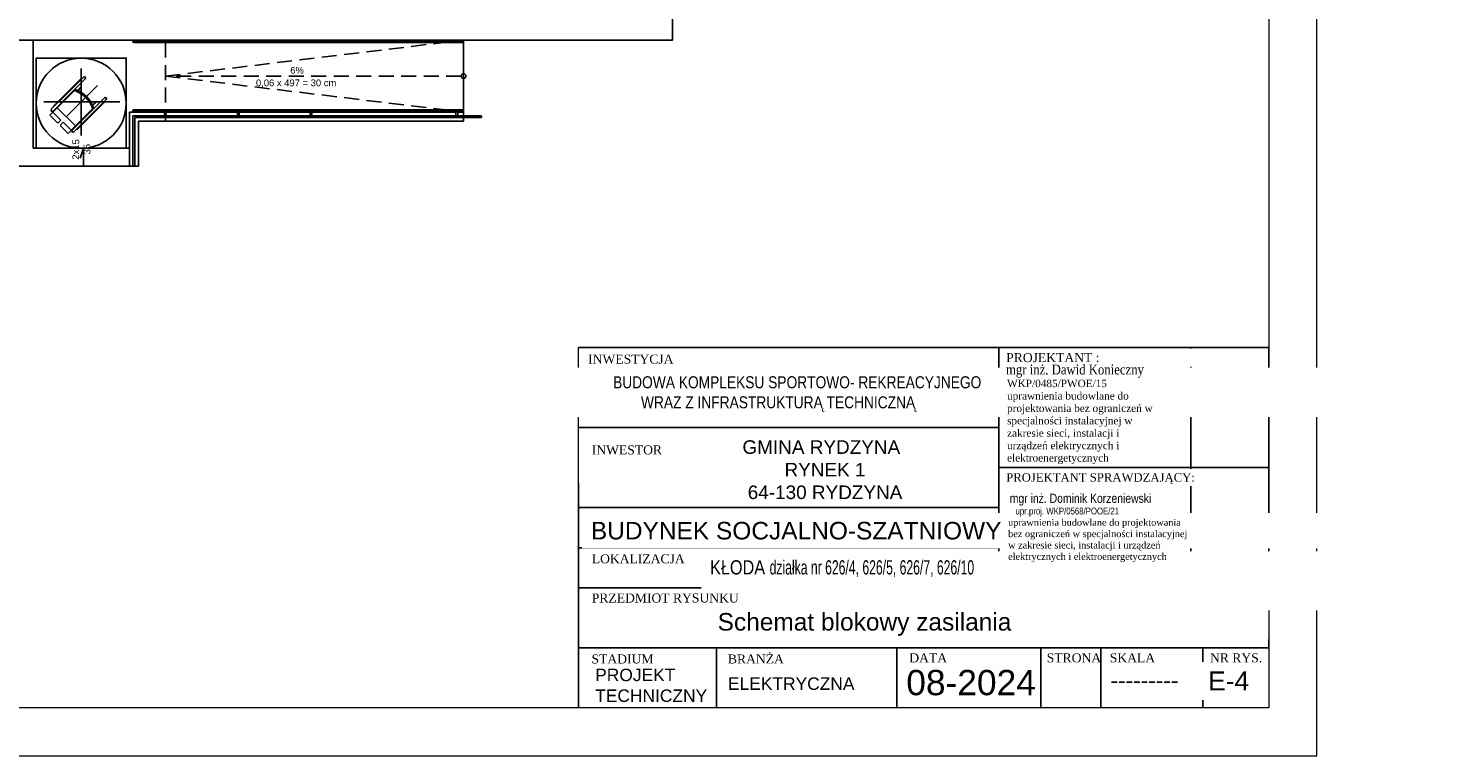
# Model space of a CAD drawing. Header units: millimetres. Extents: x 76855 to 99678, y -15103 to -11972.
# Tile 25 of 28: x 91986 to 94325, y -14942 to -13731. Entities that reach past the tile are written whole.
import ezdxf

# ---------------------------------------------------------------- set-up
doc = ezdxf.new("R2010")
doc.units = ezdxf.units.MM
doc.header["$LTSCALE"] = 100
doc.header["$MEASUREMENT"] = 0
doc.linetypes.add('DASHED', pattern=[0.75, 0.5, -0.25])
doc.linetypes.add('DASHED2', pattern=[0.375, 0.25, -0.125])
for name, color, linetype in [('! OPISY', 4, 'Continuous'), ('DRZWI', 7, 'Continuous'), ('Okno', 4, 'Continuous'), ('Warstwa1', 1, 'Continuous'), ('Warstwa2', 2, 'Continuous'), ('Warstwa4', 4, 'Continuous'), ('WENTYLACJAPRZER', 1, 'DASHED'), ('WYMIARY', 1, 'Continuous')]:
    doc.layers.add(name, color=color, linetype=linetype)
doc.layers.add('Wentyl', color=4, linetype='Continuous', lineweight=18)
doc.styles.add('styl1', font='ARIAL.TTF', dxfattribs={"height": 12})
doc.styles.add('styl3', font='txt.shx', dxfattribs={"height": 100})
doc.styles.add('styl4', font='TIMES.TTF', dxfattribs={"height": 100})
doc.styles.add('style4', font='TIMES.TTF', dxfattribs={"height": 15})

# ---------------------------------------------------------------- blocks, each defined once
blk = doc.blocks.new('ertrTR')
at = {"layer": 'WENTYLACJAPRZER', "linetype": 'ByBlock'}
for p, q in [((9572.4, -1233.6), (9572.4, -1122.1)), ((9548.7, -1162.4), (9571.5, -1139.6)), ((9549.5, -1163.3), (9576.4, -1136.4)), ((9549.5, -1163.3), (9576.4, -1136.4)), ((9579.2, -1139.2), (9552.3, -1166.1)), ((9579.2, -1139.2), (9552.3, -1166.1)), ((9562.7, -1157.2), (9520.2, -1199.7)), ((9549.5, -1163.3), (9522.6, -1190.1)), ((9549.5, -1163.3), (9522.6, -1190.1)), ((9525.5, -1193), (9552.3, -1166.1)), ((9525.5, -1193), (9552.3, -1166.1)), ((9548.7, -1162.4), (9525.9, -1185.3)), ((9547.6, -1202.6), (9599.7, -1150.5)), ((9566.2, -1158.6), (9572.4, -1152.4)), ((9567.2, -1159), (9573.1, -1153.2)), ((9572.4, -1152.4), (9573.1, -1153.2)), ((9510.3, -1177.8), (9637, -1177.8)), ((9562.8, -1217.8), (9532.5, -1187.5)), ((9562.8, -1217.8), (9593, -1187.5)), ((9611, -1171), (9584.2, -1197.9)), ((9611, -1171), (9584.2, -1197.9)), ((9587, -1200.7), (9613.9, -1173.9)), ((9587, -1200.7), (9613.9, -1173.9)), ((9587.8, -1201.6), (9610.6, -1178.8)), ((9591.2, -1183), (9597.1, -1177.2)), ((9591.7, -1184), (9597.8, -1177.9)), ((9597.8, -1177.9), (9597.1, -1177.2)), ((9520.2, -1199.7), (9533.5, -1213)), ((9525.2, -1194.7), (9538.5, -1208)), ((9533.5, -1213), (9538.5, -1208)), ((9537.2, -1216.8), (9542.3, -1211.7)), ((9555.6, -1225), (9542.3, -1211.7)), ((9557.3, -1224.8), (9584.2, -1197.9)), ((9557.3, -1224.8), (9584.2, -1197.9)), ((9557.3, -1224.8), (9584.2, -1197.9)), ((9557.3, -1224.8), (9584.2, -1197.9)), ((9557.3, -1224.8), (9584.2, -1197.9)), ((9557.3, -1224.8), (9584.2, -1197.9)), ((9587, -1200.7), (9560.1, -1227.6)), ((9587, -1200.7), (9560.1, -1227.6)), ((9587.8, -1201.6), (9565, -1224.4)), ((9550.5, -1230.1), (9537.2, -1216.8)), ((9562.8, -1217.8), (9550.5, -1230.1))]:
    blk.add_line(p, q, dxfattribs=at)
blk.add_circle((9572.4, -1179.9), 75, dxfattribs=at)
for centre, radius, start, end in [((9577.8, -1137.8), 2, 315.1652, 134.8348), ((9546.3, -1204), 47.6, 18.2335, 71.8119), ((9546.3, -1204), 49.6, 19.3938, 70.6493), ((9524.1, -1191.6), 2, 135.1652, 314.8348), ((9612.4, -1172.5), 2, 315.1652, 134.8348), ((9558.7, -1226.2), 2, 135.1652, 314.8348)]:
    blk.add_arc(centre, radius, start, end, dxfattribs=at)

msp = doc.modelspace()

# ---------------------------------------------------------------- linework, layer by layer
at = {"layer": 'DRZWI', "color": 4, "linetype": 'Continuous'}
for p, q in [((93603.701, -14395.509), (92903.701, -14395.509)), ((94053.701, -14462.176), (93603.701, -14462.176)), ((93603.701, -14528.842), (92903.701, -14528.842))]:
    msp.add_line(p, q, dxfattribs=at)
at = {"layer": 'Warstwa1', "linetype": 'DASHED2'}
for p, q in [((92215.19, -13810.525), (92712.19, -13750.525)), ((92215.19, -13754.525), (92215.19, -13866.366)), ((92712.19, -13754.525), (92712.19, -13866.366)), ((92708.276, -13810.525), (92215.19, -13810.525)), ((92215.19, -13810.525), (92704.946, -13869.366))]:
    msp.add_line(p, q, dxfattribs=at)
at = {"layer": 'Warstwa2'}
msp.add_line((92590.19, -13885.525), (92215.19, -13885.525), dxfattribs=at)
at = {"layer": 'Warstwa4'}
for p, q in [((91995.19, -13750.525), (91995.19, -13930.525)), ((92164.19, -13750.525), (92155.19, -13750.525)), ((92170.19, -13750.525), (92164.19, -13750.525)), ((92170.19, -13750.525), (92213.69, -13750.525)), ((92213.69, -13750.525), (92456.195, -13750.525)), ((92459.195, -13750.525), (92712.19, -13750.525)), ((92712.19, -13751.683), (92712.19, -13750.525)), ((92712.19, -13751.525), (92712.19, -13866.366)), ((92712.19, -13869.366), (92712.19, -13876.525)), ((92155.19, -13870.525), (92155.19, -13960.525)), ((92213.69, -13870.525), (92155.19, -13870.525)), ((92170.19, -13885.525), (92170.19, -13960.525)), ((92170.19, -13885.525), (92712.19, -13885.525)), ((92215.19, -13879.525), (92215.19, -13885.525)), ((92216.69, -13870.525), (92335.231, -13870.525)), ((92338.231, -13870.525), (92456.195, -13870.525)), ((92459.195, -13870.525), (92699.231, -13870.525)), ((92699.231, -13876.525), (92700.731, -13876.525)), ((92702.231, -13876.525), (92699.231, -13876.525)), ((92702.231, -13870.525), (92712.19, -13870.525)), ((92712.19, -13879.525), (92712.19, -13885.525)), ((91995.19, -13930.525), (92155.19, -13930.525)), ((92170.19, -13960.525), (91965.19, -13960.525)), ((93603.701, -14262.176), (93603.701, -14587.176)), ((93923.701, -14262.176), (93923.701, -14662.176)), ((92903.701, -14488.538), (92903.701, -14862.176)), ((93603.701, -14587.176), (93603.701, -14662.176)), ((93603.701, -14595.509), (92903.701, -14595.509)), ((92903.701, -14662.176), (94053.701, -14662.176)), ((92903.701, -14762.176), (94053.701, -14762.176)), ((93133.701, -14762.176), (93133.701, -14862.176)), ((93433.701, -14762.176), (93433.701, -14862.176)), ((93673.701, -14762.176), (93673.701, -14862.176)), ((93773.701, -14762.176), (93773.701, -14862.176)), ((93943.701, -14762.176), (93943.701, -14862.176))]:
    msp.add_line(p, q, dxfattribs=at)
at = {"layer": 'Warstwa4', "linetype": 'ByBlock'}
for p, q in [((92335.231, -13876.525), (92336.731, -13876.525)), ((92338.231, -13876.525), (92335.231, -13876.525)), ((92456.195, -13876.525), (92457.695, -13876.525)), ((92459.195, -13876.525), (92456.195, -13876.525))]:
    msp.add_line(p, q, dxfattribs=at)
at = {"layer": 'Warstwa4'}
msp.add_circle((92712.19, -13810.525), 3.914, dxfattribs=at)
at = {"layer": 'Wentyl'}
for p, q in [((94133.701, -14942.176), (94133.701, -11972.176)), ((94053.701, -14262.176), (92903.701, -14262.176)), ((94053.701, -14762.176), (94053.701, -14262.176))]:
    msp.add_line(p, q, dxfattribs=at)
msp.add_lwpolyline([(92903.701, -14262.176), (94053.701, -14262.176), (94053.701, -14862.176), (92903.701, -14862.176)], close=True, dxfattribs=at)
at = {"layer": 'WENTYLACJAPRZER', "linetype": 'ByBlock'}
for p, q in [((92162.69, -13866.366), (92710.638, -13866.366)), ((92162.69, -13869.366), (92710.638, -13869.366)), ((92213.69, -13876.525), (92213.69, -13869.366)), ((92216.69, -13876.525), (92216.69, -13869.366)), ((92335.231, -13876.525), (92335.231, -13869.366)), ((92338.231, -13876.525), (92338.231, -13869.366)), ((92456.195, -13876.525), (92456.195, -13869.366)), ((92459.195, -13876.525), (92459.195, -13869.366)), ((92699.231, -13876.525), (92699.231, -13869.366)), ((92702.231, -13876.525), (92702.231, -13869.366)), ((92704.946, -13869.366), (92712.19, -13870.525)), ((92161.19, -13876.525), (92161.19, -13960.525)), ((92161.19, -13876.525), (92161.19, -13960.525)), ((92164.19, -13879.525), (92164.19, -13960.525)), ((92164.19, -13879.525), (92164.19, -13960.525)), ((92078.847, -13930.525), (92073.226, -13946.957)), ((92078.847, -13930.525), (92078.847, -13960.525))]:
    msp.add_line(p, q, dxfattribs=at)
for points in [[(92162.69, -13751.525), (92712.19, -13751.525)], [(92162.69, -13754.525), (92712.19, -13754.525)], [(92740.69, -13876.525), (92161.19, -13876.525)], [(92164.19, -13879.525), (92740.69, -13879.525)]]:
    msp.add_lwpolyline(points, dxfattribs=at)
for centre, start, end in [((92162.69, -13753.025), 90, 270), ((92162.69, -13867.866), 90, 270), ((92710.638, -13867.866), 270, 90), ((92740.69, -13878.025), 270, 90)]:
    msp.add_arc(centre, 1.5, start, end, dxfattribs=at)
at = {"layer": 'WYMIARY', "linetype": 'ByBlock'}
for points in [[(91234.19, -12858.525), (93060.19, -12858.525), (93060.19, -13750.525), (91234.19, -13750.525)], [(92000.007, -13930.525), (92150.007, -13930.525), (92150.007, -13780.525), (92000.007, -13780.525)]]:
    msp.add_lwpolyline(points, close=True, dxfattribs=at)

# ---------------------------------------------------------------- block references
at = {"layer": 'WENTYLACJAPRZER', "linetype": 'ByBlock'}
msp.add_blockref('ertrTR', (82502.593, -12675.654), dxfattribs=at)

# ---------------------------------------------------------------- texts
at = {"layer": '! OPISY', "attachment_point": 1, "style": 'styl4'}
for s, insert, char_height, width in [('{\\A1;WKP/0485/PWOE/15\\Puprawnienia budowlane do projektowania bez ograniczeń w specjalności instalacyjnej w zakresie sieci, instalacji i urządzeń elektrycznych i elektroenergetycznych}', (93617.568, -14315.858), 12.393989, 247.57897), ('\\pxi0,l0.254167,sm1,qc;{\\W0.85;\\fArial Narrow|b0|i0|c238|p34;\\W1;mgr inż. Dominik Korzeniewski', (93537.402, -14505.757), 15.12081, 401.36669)]:
    msp.add_mtext(s, dxfattribs=dict(at, insert=insert, char_height=char_height, width=width))
at = {"layer": 'Okno', "attachment_point": 1, "style": 'styl3'}
for s, insert, char_height, width in [('{\\fArial|b0|i0|c238|p34;              GMINA RYDZYNA\\P                      RYNEK 1\\P               64-130 RYDZYNA}', (93054.062, -14416.745), 22.57493, 1642.40072), ('{\\fTimes New Roman|b0|i0|c238|p18;---------}', (93789.883, -14803.228), 25, 294.9)]:
    msp.add_mtext(s, dxfattribs=dict(at, insert=insert, char_height=char_height, width=width))
at = {"layer": 'Warstwa4', "attachment_point": 1}
for s, insert, char_height, width, style in [('6%', (92423.285, -13795.14), 11.232, 97.3951, 'styl1'), ('\\pxt6;0,06 x 497 = 30 cm', (92366.144, -13816.061), 11.232, 188.30047, 'styl1'), ('{\\fTimes New Roman|b0|i0|c238|p18;INWESTYCJA}', (92919.583, -14274.088), 15, 203.942, 'styl3'), ('{\\fTimes New Roman|b0|i0|c238|p18;INWESTOR}', (92925.677, -14425.236), 15, 203.942, 'styl3'), ('{\\fTimes New Roman|b0|i0|c238|p18;OBIEKT}', (92925.677, -14542.868), 15, 203.942, 'styl3'), ('{\\fTimes New Roman|b0|i0|c238|p18;LOKALIZACJA}', (92925.677, -14606.506), 15, 203.942, 'styl3'), ('{\\fTimes New Roman|b0|i0|c238|p18;PRZEDMIOT RYSUNKU}', (92925.677, -14671.837), 15, 409.18096, 'styl3'), ('{\\fTimes New Roman|b0|i0|c238|p18;STADIUM}', (92925.234, -14773.326), 15, 203.942, 'styl3'), ('{\\fTimes New Roman|b0|i0|c238|p18;BRANŻA}', (93152.534, -14773.326), 15, 203.942, 'styl3'), ('{\\fTimes New Roman|b0|i0|c238|p18;DATA}', (93454.694, -14771.437), 15, 203.942, 'styl3'), ('{\\fTimes New Roman|b0|i0|c238|p18;STRONA}', (93683.714, -14771.437), 15, 203.942, 'styl3'), ('{\\fTimes New Roman|b0|i0|c238|p18;SKALA}', (93788.685, -14771.437), 15, 203.942, 'styl3'), ('{\\fArial|b0|i0|c238|p34;PROJEKT\\PTECHNICZNY}', (92931.333, -14796.999), 20.7306, 912.8675, 'style4'), ('{\\farial|b0|i0|c238|p34;08\\farial|b0|i0|c0|p34;-2024}', (93449.693, -14799.013), 42.12, 295, 'styl3'), ('{\\fArial CE|b0|i0|c238|p34;ELEKTRYCZNA}', (93152.606, -14811.53), 20.7306, 912.8675, 'style4')]:
    msp.add_mtext(s, dxfattribs=dict(at, insert=insert, char_height=char_height, width=width, style=style))
at = {"layer": 'Warstwa4', "insert": (92060.344, -13949.532), "char_height": 11.232, "width": 97.3951, "attachment_point": 1, "rotation": 90, "style": 'styl1'}
msp.add_mtext('{\\fArial|b0|i0|c238|p34;2x15\\P  35}', dxfattribs=at)

# ---------------------------------------------------------------- next in the draw order: texts
at = {"layer": 'Warstwa4', "insert": (93927.891, -14801.537), "char_height": 31.59, "width": 221.25, "attachment_point": 1, "style": 'styl3', "bg_fill": 2}
msp.add_mtext('{\\fArial|b0|i0|c238|p34;  E-4}', dxfattribs=at)

# ---------------------------------------------------------------- next in the draw order: linework, layer by layer
at = {"layer": 'Wentyl'}
for points in [[(89933.701, -14942.176), (94133.701, -14942.176), (94133.701, -11972.176), (89933.701, -11972.176)], [(90163.701, -12052.176), (94053.701, -12052.176), (94053.701, -14862.176), (90163.701, -14862.176)]]:
    msp.add_lwpolyline(points, close=True, dxfattribs=at)

# ---------------------------------------------------------------- next in the draw order: texts
at = {"layer": 'Warstwa4', "insert": (93955.732, -14771.437), "char_height": 15, "width": 203.942, "attachment_point": 1, "style": 'styl3'}
msp.add_mtext('{\\fTimes New Roman|b0|i0|c238|p18;NR RYS.}', dxfattribs=at)

# ---------------------------------------------------------------- next in the draw order: texts
at = {"layer": 'Okno', "insert": (93135.34, -14704.353), "char_height": 29.18779, "width": 2123.508, "attachment_point": 1, "style": 'styl3', "bg_fill": 2}
msp.add_mtext('{\\farial|b0|i0|c238|p34;Schemat blokowy zasilania }', dxfattribs=at)
at = {"layer": 'Warstwa4', "linetype": 'ByBlock', "insert": (93616.17, -14271.59), "char_height": 15, "width": 378.84799, "attachment_point": 1, "style": 'styl3', "bg_fill": 2}
msp.add_mtext('{\\fTimes New Roman|b0|i0|c238|p18;PROJEKTANT :}', dxfattribs=at)

# ---------------------------------------------------------------- next in the draw order: linework, layer by layer
at = {"layer": 'Wentyl'}
msp.add_line((94133.701, -14942.176), (94133.701, -11972.176), dxfattribs=at)
for points in [[(89933.701, -14942.176), (94133.701, -14942.176), (94133.701, -11972.176), (89933.701, -11972.176)], [(90163.701, -12052.176), (94053.701, -12052.176), (94053.701, -14862.176), (90163.701, -14862.176)], [(90163.701, -12052.176), (94053.701, -12052.176), (94053.701, -14862.176), (90163.701, -14862.176)]]:
    msp.add_lwpolyline(points, close=True, dxfattribs=at)

# ---------------------------------------------------------------- next in the draw order: texts
at = {"layer": '! OPISY', "insert": (93615.841, -14290.607), "char_height": 16.52532, "width": 438.64806, "attachment_point": 1, "style": 'styl4'}
msp.add_mtext('{\\W0.85;mgr inż. Dawid Konieczny}', dxfattribs=at)

# ---------------------------------------------------------------- next in the draw order: texts
at = {"layer": 'Okno', "width": 2123.508, "attachment_point": 1, "style": 'styl3', "bg_fill": 2}
for s, insert, char_height in [('\\pxqc;{\\fArial Narrow|b0|i0|c238|p34;\\H0.685218x;          BUDOWA KOMPLEKSU SPORTOWO- REKREACYJNEGO \\P\\H1x;WRAZ Z INFRASTRUKTURĄ TECHNICZNĄ}', (92174.325, -14310.164), 29.1878), ('{\\farial|b0|i0|c238|p34;BUDYNEK SOCJALNO-SZATNIOWY}', (92924.18, -14552.605), 29.18779)]:
    msp.add_mtext(s, dxfattribs=dict(at, insert=insert, char_height=char_height))
at = {"layer": 'Warstwa4', "linetype": 'ByBlock', "insert": (93616.17, -14471.59), "char_height": 14, "width": 378.84799, "attachment_point": 1, "style": 'styl3', "bg_fill": 2}
msp.add_mtext('{\\fTimes New Roman|b0|i0|c238|p18;PROJEKTANT SPRAWDZAJĄCY:}', dxfattribs=at)

# ---------------------------------------------------------------- next in the draw order: texts
at = {"layer": 'Okno', "insert": (93122.743, -14616.474), "char_height": 29.18779, "width": 2123.508, "attachment_point": 1, "style": 'styl3', "bg_fill": 2}
msp.add_mtext('{\\fArial Narrow|b0|i0|c238|p34;\\H0.809229x;KŁODA \\W0.75;działka nr 626/4, 626/5, 626/7, 626/10\\P\\farial|b0|i0|c238|p34;\\H1.235745x;\\W1; }', dxfattribs=at)

# ---------------------------------------------------------------- next in the draw order: texts
at = {"layer": '! OPISY', "insert": (93619.317, -14528.862), "char_height": 11.340605, "width": 307.01718, "attachment_point": 1, "style": 'styl4'}
msp.add_mtext('\\pxi0,l1.091667,sm1,ql;{\\fArial Narrow|b0|i0|c238|p34;\\H1x;upr.proj. WKP/0568/POOE/21\\P\\pi0,l0,s*1,q*;\\A1;\\fTimes New Roman|b0|i0|c238|p18;\\H1x;uprawnienia budowlane do projektowania bez ograniczeń w specjalności instalacyjnej w zakresie sieci, instalacji i urządzeń elektrycznych i elektroenergetycznych', dxfattribs=at)

doc.saveas('drawing.dxf')
